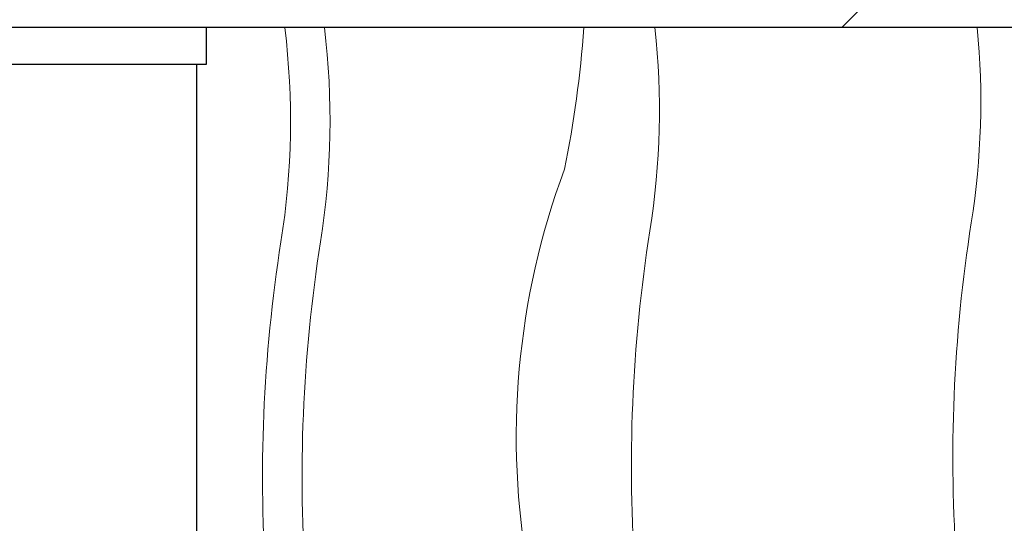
# Model space of a CAD drawing. Header units: metres. Extents: x 779 to 7046, y -512 to 9570.
# Tile 156 of 256: x 2475.62 to 2480.47, y -216.21 to -213.73. Entities that reach past the tile are written whole.
import ezdxf

# ---------------------------------------------------------------- set-up
doc = ezdxf.new("R2010")
doc.units = ezdxf.units.M
doc.linetypes.add('CIĄGłA', pattern=[0])
for name, color, linetype, lineweight in [('_a_widok', 7, 'Continuous', 5), ('a___wymiary', 9, 'Continuous', 18), ('ZP_Zieleń', 252, 'Continuous', 5)]:
    doc.layers.add(name, color=color, linetype=linetype, lineweight=lineweight)
doc.layers.add('PDF _Geometria', color=7, linetype='Continuous')
doc.layers.add('TB_OBRYS1', color=3, linetype='Continuous')

# ---------------------------------------------------------------- blocks, each defined once
blk = doc.blocks.new('B-B')
at = {"layer": '_a_widok', "color": 18, "linetype": 'Continuous', "lineweight": 25, "true_color": 0x000000}
blk.add_line((23.9823, -73.6815, -10.04), (24.1592, -73.6485, -10.04), dxfattribs=at)
at = {"layer": 'a___wymiary', "color": 18, "true_color": 0x000000, "elevation": -10.04}
blk.add_lwpolyline([(23.9256, -68.5715), (23.3661, -69.3905), (24.7327, -76.7271), (25.5495, -77.2897), (25.4572, -76.7939)], dxfattribs=at)
at = {"layer": 'TB_OBRYS1', "color": 18, "lineweight": 25, "true_color": 0x000000}
blk.add_line((23.7809, -72.6001, -10.04), (23.9823, -73.6815, -10.04), dxfattribs=at)
at = {"layer": 'TB_OBRYS1', "color": 18, "lineweight": 25, "true_color": 0x000000, "elevation": -10.04}
for points in [[(25.4572, -76.7939), (25.6531, -77.8461), (24.965, -77.9743), (23.1338, -68.1434), (23.822, -68.0152), (25.2396, -75.6258)], [(23.9731, -73.6323), (19.5087, -74.4639)]]:
    blk.add_lwpolyline(points, dxfattribs=at)
at = {"layer": 'ZP_Zieleń', "linetype": 'CIĄGłA'}
for points, elevation in [([(24.2299, -74.028, -0.069781), (23.1886, -74.2027, 0.057707), (21.4989, -74.4454, -0.203585), (20.0085, -74.3708, -0.203585)], -10.04), ([(24.2656, -74.2196, -0.069781), (23.2243, -74.3943, 0.057707), (21.5346, -74.637, -0.065389), (21.0497, -74.746, -0.065389)], -10.04), ([(21.8051, -75.7014, -0.134472), (23.7964, -75.5112, 0.031985), (24.4999, -75.4773, 0.031985)], -10.04), ([(24.5641, -75.8219, -0.066204), (23.5745, -75.9807, 0.057707), (21.8848, -76.2234, -0.074673), (21.3295, -76.3375)], -3077917.2191), ([(24.8549, -77.3835, -0.063574), (23.9036, -77.5311, 0.057707), (22.2139, -77.7738, -0.236648), (20.514, -77.5808)], -10.04)]:
    blk.add_lwpolyline(points, format="xyb", dxfattribs=dict(at, elevation=elevation))

msp = doc.modelspace()

# ---------------------------------------------------------------- block references
at = {"layer": 'PDF _Geometria', "linetype": 'CIĄGłA', "rotation": 79.44877770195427}
msp.add_blockref('B-B', (2399.7141, -224.034, 10.04), dxfattribs=at)

doc.saveas('drawing.dxf')
